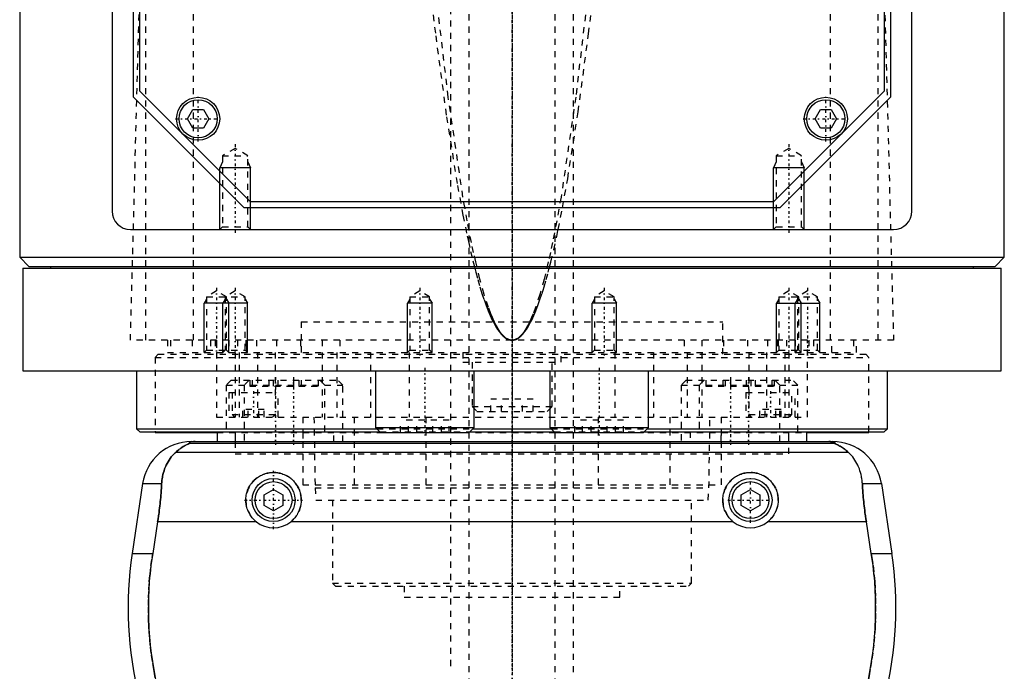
# Model space of a CAD drawing. Extents: x -90 to 90, y -97 to 327.
# Tile 3 of 10: x -80 to 80, y -37 to 69. Entities that reach past the tile are written whole.
import ezdxf

# ---------------------------------------------------------------- set-up
doc = ezdxf.new("R2010")
doc.units = 0
doc.linetypes.add('CENTER', pattern=[1.5, 0.45, -0.5, 0.05, -0.5])
doc.linetypes.add('DASHED', pattern=[2, 1, -1])
for name, color, linetype in [('AM_0', 7, 'CONTINUOUS'), ('AM_10', 7, 'CONTINUOUS'), ('AM_3', 7, 'DASHED'), ('AM_7', 7, 'CENTER')]:
    doc.layers.add(name, color=color, linetype=linetype)

msp = doc.modelspace()

# ---------------------------------------------------------------- linework, layer by layer
at = {"layer": 'AM_0', "color": 7, "linetype": 'CONTINUOUS'}
for p, q in [((-80, 291.5), (-80, 30)), ((-65, 292.5), (-65, 37.5)), ((65, 37.5), (65, 292.5)), ((80, 30), (80, 291.5)), ((-61.5, 56), (-61.5, 141.02)), ((61.5, 141.02), (61.5, 56)), ((-60.5, 57), (-60.5, 139.35)), ((60.5, 139.35), (60.5, 57)), ((-43.5, 38), (-61.5, 56)), ((-42.5, 39), (-60.5, 57)), ((60.5, 57), (42.5, 39)), ((61.5, 56), (43.5, 38)), ((-52.73, 52.5), (-51.87, 54)), ((-51.87, 54), (-50.13, 54)), ((-50.13, 54), (-49.27, 52.5)), ((49.27, 52.5), (50.13, 54)), ((50.13, 54), (51.87, 54)), ((51.87, 54), (52.73, 52.5)), ((-51.87, 51), (-52.73, 52.5)), ((-49.27, 52.5), (-50.13, 51)), ((50.13, 51), (49.27, 52.5)), ((52.73, 52.5), (51.87, 51)), ((-50.13, 51), (-51.87, 51)), ((51.87, 51), (50.13, 51)), ((42.5, 39), (-42.5, 39)), ((43.5, 38), (-43.5, 38)), ((-62, 34.5), (62, 34.5)), ((-80, 30), (-78.5, 28.5)), ((-80, 30), (80, 30)), ((78.5, 28.5), (80, 30)), ((-79.5, 28.2), (-79.5, 11.5)), ((-79.5, 28.2), (79.5, 28.2)), ((-78.5, 28.5), (78.5, 28.5)), ((-75, 28.5), (-75, 28.2)), ((75, 28.2), (75, 28.5)), ((79.5, 11.5), (79.5, 28.2)), ((-79.5, 11.5), (79.5, 11.5)), ((-61, 11.5), (-61, 2.08)), ((-22.16, 11.5), (-22.16, 2.3)), ((-6.16, 2.3), (-6.16, 11.5)), ((6.16, 11.5), (6.16, 2.3)), ((22.16, 2.3), (22.16, 11.5)), ((61, 2.08), (61, 11.5)), ((-61, 2.08), (-60.5, 1.58)), ((-61, 2.08), (-21.94, 2.08)), ((-22.16, 2.3), (-21.36, 1.5)), ((-22.16, 2.3), (-6.16, 2.3)), ((-6.96, 1.5), (-6.16, 2.3)), ((-6.38, 2.08), (6.38, 2.08)), ((6.16, 2.3), (6.96, 1.5)), ((6.16, 2.3), (22.16, 2.3)), ((21.36, 1.5), (22.16, 2.3)), ((21.94, 2.08), (61, 2.08)), ((60.5, 1.58), (61, 2.08)), ((-60.5, 1.58), (-21.44, 1.58)), ((-58, 1.58), (-58, 1.5)), ((-58, 1.5), (-47.95, 1.5)), ((-52.11, 0), (52.11, 0)), ((-47.93, 1.58), (-47.93, 0)), ((-45, 1.58), (-45, 0)), ((-21.36, 1.5), (-6.96, 1.5)), ((-6.88, 1.58), (6.88, 1.58)), ((6.96, 1.5), (21.36, 1.5)), ((21.44, 1.58), (60.5, 1.58)), ((45, 0), (45, 1.58)), ((47.93, 0), (47.93, 1.58)), ((47.95, 1.5), (58, 1.5)), ((58, 1.5), (58, 1.58)), ((-52.38, -0.25), (52.38, -0.25)), ((-54.6, -1.69), (54.6, -1.69)), ((-60.02, -6.81), (-61.72, -18.16)), ((-60.02, -6.81), (-56.93, -6.81)), ((-40.25, -8.63), (-38.75, -7.77)), ((-38.75, -7.77), (-37.25, -8.63)), ((37.25, -8.63), (38.75, -7.77)), ((38.75, -7.77), (40.25, -8.63)), ((56.93, -6.81), (60.02, -6.81)), ((60.02, -6.81), (61.72, -18.16)), ((-40.25, -10.37), (-40.25, -8.63)), ((-37.25, -8.63), (-37.25, -10.37)), ((37.25, -10.37), (37.25, -8.63)), ((40.25, -8.63), (40.25, -10.37)), ((-38.75, -11.23), (-40.25, -10.37)), ((-37.25, -10.37), (-38.75, -11.23)), ((38.75, -11.23), (37.25, -10.37)), ((40.25, -10.37), (38.75, -11.23)), ((-57.58, -13.03), (-58.39, -18.16)), ((-41.54, -13.03), (-57.58, -13.03)), ((35.96, -13.03), (-35.96, -13.03)), ((57.58, -13.03), (41.54, -13.03)), ((58.39, -18.16), (57.58, -13.03)), ((-61.72, -18.16), (-58.39, -18.16)), ((58.39, -18.16), (61.72, -18.16))]:
    msp.add_line(p, q, dxfattribs=at)
for points in [[(-51.49, 0, 0), (-51.5, 0, 0), (-51.51, 0, 0), (-51.52, 0, 0), (-51.52, 0, 0), (-51.53, 0, 0), (-51.53, 0, 0), (-51.54, 0, 0), (-51.55, 0, 0), (-51.56, 0, 0), (-51.57, 0, 0), (-51.57, 0, 0), (-51.58, 0, 0), (-51.59, 0, 0), (-51.6, 0, 0), (-51.6, 0, 0), (-51.61, 0, 0), (-51.62, 0, 0), (-51.63, 0, 0), (-51.63, 0, 0), (-51.64, 0, 0), (-51.65, 0, 0), (-51.65, 0, 0), (-51.66, 0, 0), (-51.67, 0, 0), (-51.67, 0, 0), (-51.68, 0, 0), (-51.68, 0, 0), (-51.69, 0, 0), (-51.7, 0, 0), (-51.7, 0, 0), (-51.71, 0, 0), (-51.72, 0, 0), (-51.72, 0, 0), (-51.73, 0, 0), (-51.73, 0, 0), (-51.74, 0, 0), (-51.75, 0, 0), (-51.76, 0, 0), (-51.76, -0.01, 0), (-51.77, -0.01, 0), (-51.77, -0.01, 0), (-51.78, -0.01, 0), (-51.78, -0.01, 0), (-51.79, -0.01, 0), (-51.8, -0.01, 0), (-51.8, -0.01, 0), (-51.81, -0.01, 0), (-51.81, -0.01, 0), (-51.82, -0.01, 0), (-51.82, -0.01, 0), (-51.84, -0.01, 0), (-51.87, -0.01, 0), (-51.89, -0.01, 0), (-51.91, -0.01, 0), (-51.93, -0.01, 0), (-51.96, -0.02, 0), (-51.99, -0.02, 0), (-52.01, -0.02, 0), (-52.04, -0.02, 0), (-52.05, -0.03, 0), (-52.06, -0.03, 0), (-52.08, -0.03, 0), (-52.1, -0.03, 0), (-52.1, -0.03, 0), (-52.11, -0.03, 0), (-52.13, -0.04, 0), (-52.15, -0.04, 0), (-52.15, -0.04, 0), (-52.16, -0.04, 0), (-52.17, -0.04, 0), (-52.19, -0.04, 0), (-52.23, -0.05, 0), (-52.3, -0.07, 0), (-52.35, -0.08, 0), (-52.39, -0.1, 0), (-52.41, -0.11, 0), (-52.42, -0.12, 0), (-52.43, -0.13, 0), (-52.45, -0.14, 0), (-52.45, -0.16, 0), (-52.45, -0.17, 0), (-52.45, -0.19, 0), (-52.44, -0.2, 0), (-52.44, -0.21, 0), (-52.43, -0.22, 0), (-52.41, -0.23, 0), (-52.39, -0.25, 0), (-52.38, -0.25, 0)], [(52.38, -0.25, 0), (52.39, -0.25, 0), (52.41, -0.23, 0), (52.43, -0.22, 0), (52.44, -0.21, 0), (52.44, -0.2, 0), (52.45, -0.19, 0), (52.45, -0.17, 0), (52.45, -0.16, 0), (52.45, -0.14, 0), (52.43, -0.13, 0), (52.42, -0.12, 0), (52.41, -0.11, 0), (52.39, -0.1, 0), (52.35, -0.08, 0), (52.3, -0.07, 0), (52.23, -0.05, 0), (52.19, -0.04, 0), (52.17, -0.04, 0), (52.16, -0.04, 0), (52.15, -0.04, 0), (52.15, -0.04, 0), (52.13, -0.04, 0), (52.11, -0.03, 0), (52.1, -0.03, 0), (52.1, -0.03, 0), (52.08, -0.03, 0), (52.06, -0.03, 0), (52.05, -0.03, 0), (52.04, -0.02, 0), (52.01, -0.02, 0), (51.99, -0.02, 0), (51.96, -0.02, 0), (51.93, -0.01, 0), (51.91, -0.01, 0), (51.89, -0.01, 0), (51.87, -0.01, 0), (51.84, -0.01, 0), (51.82, -0.01, 0), (51.82, -0.01, 0), (51.81, -0.01, 0), (51.81, -0.01, 0), (51.8, -0.01, 0), (51.8, -0.01, 0), (51.79, -0.01, 0), (51.78, -0.01, 0), (51.78, -0.01, 0), (51.77, -0.01, 0), (51.77, -0.01, 0), (51.76, -0.01, 0), (51.76, 0, 0), (51.75, 0, 0), (51.74, 0, 0), (51.73, 0, 0), (51.73, 0, 0), (51.72, 0, 0), (51.72, 0, 0), (51.71, 0, 0), (51.7, 0, 0), (51.7, 0, 0), (51.69, 0, 0), (51.68, 0, 0), (51.68, 0, 0), (51.67, 0, 0), (51.67, 0, 0), (51.66, 0, 0), (51.65, 0, 0), (51.65, 0, 0), (51.64, 0, 0), (51.63, 0, 0), (51.63, 0, 0), (51.62, 0, 0), (51.61, 0, 0), (51.6, 0, 0), (51.6, 0, 0), (51.59, 0, 0), (51.58, 0, 0), (51.57, 0, 0), (51.57, 0, 0), (51.56, 0, 0), (51.55, 0, 0), (51.54, 0, 0), (51.53, 0, 0), (51.53, 0, 0), (51.52, 0, 0), (51.52, 0, 0), (51.51, 0, 0), (51.5, 0, 0), (51.49, 0, 0)], [(-52.38, -0.25, 0), (-52.38, -0.25, 0), (-52.38, -0.26, 0), (-52.38, -0.26, 0), (-52.38, -0.26, 0), (-52.38, -0.26, 0), (-52.38, -0.26, 0), (-52.38, -0.27, 0), (-52.38, -0.27, 0), (-52.38, -0.27, 0), (-52.39, -0.27, 0), (-52.39, -0.28, 0), (-52.39, -0.28, 0), (-52.4, -0.28, 0), (-52.41, -0.28, 0), (-52.41, -0.29, 0), (-52.42, -0.29, 0), (-52.43, -0.3, 0), (-52.43, -0.3, 0), (-52.44, -0.3, 0), (-52.45, -0.31, 0), (-52.46, -0.31, 0), (-52.46, -0.31, 0), (-52.47, -0.32, 0), (-52.48, -0.32, 0), (-52.49, -0.33, 0), (-52.5, -0.33, 0), (-52.5, -0.33, 0), (-52.51, -0.34, 0), (-52.53, -0.34, 0), (-52.54, -0.35, 0), (-52.55, -0.35, 0), (-52.57, -0.36, 0), (-52.57, -0.36, 0), (-52.58, -0.37, 0), (-52.6, -0.37, 0), (-52.61, -0.38, 0), (-52.66, -0.4, 0), (-52.76, -0.45, 0), (-52.88, -0.51, 0), (-53, -0.57, 0), (-53.06, -0.6, 0), (-53.13, -0.64, 0), (-53.27, -0.72, 0), (-53.43, -0.81, 0), (-53.59, -0.91, 0), (-53.76, -1.02, 0), (-53.94, -1.15, 0), (-54.03, -1.21, 0), (-54.12, -1.29, 0), (-54.31, -1.44, 0), (-54.5, -1.6, 0), (-54.6, -1.69, 0)], [(54.6, -1.69, 0), (54.51, -1.61, 0), (54.32, -1.45, 0), (54.14, -1.31, 0), (54.06, -1.24, 0), (53.97, -1.17, 0), (53.8, -1.05, 0), (53.63, -0.94, 0), (53.48, -0.84, 0), (53.33, -0.75, 0), (53.18, -0.67, 0), (53.12, -0.63, 0), (53.05, -0.59, 0), (52.93, -0.53, 0), (52.81, -0.48, 0), (52.7, -0.42, 0), (52.64, -0.4, 0), (52.63, -0.39, 0), (52.61, -0.38, 0), (52.6, -0.38, 0), (52.6, -0.37, 0), (52.58, -0.37, 0), (52.57, -0.36, 0), (52.55, -0.35, 0), (52.54, -0.35, 0), (52.52, -0.34, 0), (52.52, -0.34, 0), (52.51, -0.33, 0), (52.5, -0.33, 0), (52.48, -0.32, 0), (52.48, -0.32, 0), (52.47, -0.32, 0), (52.46, -0.31, 0), (52.45, -0.31, 0), (52.44, -0.3, 0), (52.44, -0.3, 0), (52.43, -0.3, 0), (52.42, -0.29, 0), (52.41, -0.29, 0), (52.4, -0.28, 0), (52.4, -0.28, 0), (52.39, -0.28, 0), (52.39, -0.28, 0), (52.39, -0.27, 0), (52.38, -0.27, 0), (52.38, -0.27, 0), (52.38, -0.26, 0), (52.38, -0.26, 0), (52.38, -0.26, 0), (52.38, -0.26, 0), (52.38, -0.26, 0), (52.38, -0.25, 0), (52.38, -0.25, 0)], [(-54.6, -1.69, 0), (-54.72, -1.8, 0), (-54.94, -2.02, 0), (-55.16, -2.25, 0), (-55.26, -2.37, 0), (-55.36, -2.49, 0), (-55.55, -2.74, 0), (-55.73, -3, 0), (-55.9, -3.27, 0), (-56.06, -3.55, 0), (-56.2, -3.83, 0), (-56.27, -3.98, 0), (-56.33, -4.12, 0), (-56.45, -4.42, 0), (-56.55, -4.72, 0), (-56.65, -5.03, 0), (-56.73, -5.34, 0), (-56.8, -5.66, 0), (-56.82, -5.83, 0), (-56.85, -5.99, 0), (-56.89, -6.32, 0), (-56.92, -6.65, 0), (-56.93, -6.81, 0)], [(56.93, -6.81, 0), (56.92, -6.65, 0), (56.89, -6.32, 0), (56.85, -5.99, 0), (56.82, -5.83, 0), (56.8, -5.66, 0), (56.73, -5.34, 0), (56.65, -5.03, 0), (56.55, -4.72, 0), (56.45, -4.42, 0), (56.33, -4.12, 0), (56.27, -3.97, 0), (56.2, -3.83, 0), (56.06, -3.55, 0), (55.9, -3.27, 0), (55.73, -3, 0), (55.55, -2.74, 0), (55.36, -2.49, 0), (55.26, -2.37, 0), (55.16, -2.25, 0), (54.94, -2.02, 0), (54.72, -1.8, 0), (54.6, -1.69, 0)], [(-41.54, -13.03, 0), (-41.62, -12.97, 0), (-41.77, -12.83, 0), (-41.92, -12.69, 0), (-41.99, -12.62, 0), (-42.06, -12.55, 0), (-42.2, -12.39, 0), (-42.33, -12.23, 0), (-42.45, -12.06, 0), (-42.57, -11.89, 0), (-42.67, -11.7, 0), (-42.72, -11.61, 0), (-42.77, -11.52, 0), (-42.86, -11.32, 0), (-42.95, -11.13, 0), (-43.02, -10.93, 0), (-43.08, -10.73, 0), (-43.13, -10.52, 0), (-43.15, -10.42, 0), (-43.18, -10.32, 0), (-43.21, -10.11, 0), (-43.23, -9.91, 0), (-43.24, -9.81, 0), (-43.25, -9.71, 0), (-43.25, -9.51, 0), (-43.25, -9.31, 0), (-43.24, -9.21, 0), (-43.23, -9.11, 0), (-43.21, -8.91, 0), (-43.18, -8.7, 0), (-43.14, -8.5, 0), (-43.09, -8.3, 0), (-43.03, -8.1, 0), (-42.99, -8.01, 0), (-42.96, -7.91, 0), (-42.88, -7.72, 0), (-42.8, -7.53, 0), (-42.7, -7.34, 0), (-42.6, -7.17, 0), (-42.49, -6.99, 0), (-42.43, -6.91, 0), (-42.37, -6.83, 0), (-42.25, -6.67, 0), (-42.12, -6.52, 0), (-41.98, -6.37, 0), (-41.84, -6.23, 0), (-41.7, -6.1, 0), (-41.62, -6.03, 0), (-41.54, -5.97, 0), (-41.38, -5.85, 0), (-41.21, -5.73, 0), (-41.03, -5.62, 0), (-40.85, -5.52, 0), (-40.67, -5.43, 0), (-40.57, -5.38, 0), (-40.47, -5.34, 0), (-40.28, -5.27, 0), (-40.08, -5.2, 0), (-39.87, -5.14, 0), (-39.67, -5.1, 0), (-39.46, -5.06, 0), (-39.36, -5.04, 0), (-39.26, -5.03, 0), (-39.05, -5.01, 0), (-38.85, -5, 0), (-38.75, -5, 0), (-38.65, -5, 0), (-38.45, -5.01, 0), (-38.24, -5.03, 0), (-38.14, -5.04, 0), (-38.04, -5.06, 0), (-37.83, -5.1, 0), (-37.63, -5.14, 0), (-37.42, -5.2, 0), (-37.22, -5.27, 0), (-37.03, -5.34, 0), (-36.93, -5.38, 0), (-36.83, -5.43, 0), (-36.65, -5.52, 0), (-36.47, -5.62, 0), (-36.29, -5.73, 0), (-36.12, -5.85, 0), (-35.96, -5.97, 0), (-35.88, -6.03, 0), (-35.8, -6.1, 0), (-35.66, -6.23, 0), (-35.52, -6.37, 0), (-35.38, -6.52, 0), (-35.25, -6.67, 0), (-35.13, -6.83, 0), (-35.07, -6.91, 0), (-35.01, -6.99, 0), (-34.9, -7.17, 0), (-34.8, -7.34, 0), (-34.7, -7.53, 0), (-34.62, -7.72, 0), (-34.54, -7.91, 0), (-34.51, -8.01, 0), (-34.47, -8.1, 0), (-34.41, -8.3, 0), (-34.36, -8.5, 0), (-34.32, -8.7, 0), (-34.29, -8.91, 0), (-34.27, -9.11, 0), (-34.26, -9.21, 0), (-34.25, -9.31, 0), (-34.25, -9.51, 0), (-34.25, -9.71, 0), (-34.26, -9.81, 0), (-34.27, -9.91, 0), (-34.29, -10.11, 0), (-34.32, -10.32, 0), (-34.35, -10.42, 0), (-34.37, -10.52, 0), (-34.42, -10.73, 0), (-34.48, -10.93, 0), (-34.55, -11.13, 0), (-34.64, -11.32, 0), (-34.73, -11.52, 0), (-34.78, -11.61, 0), (-34.83, -11.7, 0), (-34.93, -11.89, 0), (-35.05, -12.06, 0), (-35.17, -12.23, 0), (-35.3, -12.39, 0), (-35.44, -12.55, 0), (-35.51, -12.62, 0), (-35.58, -12.69, 0), (-35.73, -12.83, 0), (-35.88, -12.97, 0), (-35.96, -13.03, 0)], [(35.96, -13.03, 0), (35.88, -12.97, 0), (35.73, -12.83, 0), (35.58, -12.69, 0), (35.51, -12.62, 0), (35.44, -12.55, 0), (35.3, -12.39, 0), (35.17, -12.23, 0), (35.05, -12.06, 0), (34.93, -11.89, 0), (34.83, -11.7, 0), (34.78, -11.61, 0), (34.73, -11.52, 0), (34.64, -11.32, 0), (34.55, -11.13, 0), (34.48, -10.93, 0), (34.42, -10.73, 0), (34.37, -10.52, 0), (34.35, -10.42, 0), (34.32, -10.32, 0), (34.29, -10.11, 0), (34.27, -9.91, 0), (34.26, -9.81, 0), (34.25, -9.71, 0), (34.25, -9.51, 0), (34.25, -9.31, 0), (34.26, -9.21, 0), (34.27, -9.11, 0), (34.29, -8.91, 0), (34.32, -8.7, 0), (34.36, -8.5, 0), (34.41, -8.3, 0), (34.47, -8.1, 0), (34.51, -8.01, 0), (34.54, -7.91, 0), (34.62, -7.72, 0), (34.7, -7.53, 0), (34.8, -7.34, 0), (34.9, -7.17, 0), (35.01, -6.99, 0), (35.07, -6.91, 0), (35.13, -6.83, 0), (35.25, -6.67, 0), (35.38, -6.52, 0), (35.52, -6.37, 0), (35.66, -6.23, 0), (35.8, -6.1, 0), (35.88, -6.03, 0), (35.96, -5.97, 0), (36.12, -5.85, 0), (36.29, -5.73, 0), (36.47, -5.62, 0), (36.65, -5.52, 0), (36.83, -5.43, 0), (36.93, -5.38, 0), (37.03, -5.34, 0), (37.22, -5.27, 0), (37.42, -5.2, 0), (37.63, -5.14, 0), (37.83, -5.1, 0), (38.04, -5.06, 0), (38.14, -5.04, 0), (38.24, -5.03, 0), (38.45, -5.01, 0), (38.65, -5, 0), (38.75, -5, 0), (38.85, -5, 0), (39.05, -5.01, 0), (39.26, -5.03, 0), (39.36, -5.04, 0), (39.46, -5.06, 0), (39.67, -5.1, 0), (39.87, -5.14, 0), (40.08, -5.2, 0), (40.28, -5.27, 0), (40.47, -5.34, 0), (40.57, -5.38, 0), (40.67, -5.43, 0), (40.85, -5.52, 0), (41.03, -5.62, 0), (41.21, -5.73, 0), (41.38, -5.85, 0), (41.54, -5.97, 0), (41.62, -6.03, 0), (41.7, -6.1, 0), (41.84, -6.23, 0), (41.98, -6.37, 0), (42.12, -6.52, 0), (42.25, -6.67, 0), (42.37, -6.83, 0), (42.43, -6.91, 0), (42.49, -6.99, 0), (42.6, -7.17, 0), (42.7, -7.34, 0), (42.8, -7.53, 0), (42.88, -7.72, 0), (42.96, -7.91, 0), (42.99, -8.01, 0), (43.03, -8.1, 0), (43.09, -8.3, 0), (43.14, -8.5, 0), (43.18, -8.7, 0), (43.21, -8.91, 0), (43.23, -9.11, 0), (43.24, -9.21, 0), (43.25, -9.31, 0), (43.25, -9.51, 0), (43.25, -9.71, 0), (43.24, -9.81, 0), (43.23, -9.91, 0), (43.21, -10.11, 0), (43.18, -10.32, 0), (43.15, -10.42, 0), (43.13, -10.52, 0), (43.08, -10.73, 0), (43.02, -10.93, 0), (42.95, -11.13, 0), (42.86, -11.32, 0), (42.77, -11.52, 0), (42.72, -11.61, 0), (42.67, -11.7, 0), (42.57, -11.89, 0), (42.45, -12.06, 0), (42.33, -12.23, 0), (42.2, -12.39, 0), (42.06, -12.55, 0), (41.99, -12.62, 0), (41.92, -12.69, 0), (41.77, -12.83, 0), (41.62, -12.97, 0), (41.54, -13.03, 0)], [(-56.93, -6.81, 0), (-56.94, -6.99, 0), (-56.96, -7.33, 0), (-56.98, -7.68, 0), (-56.99, -7.85, 0), (-57, -8.03, 0), (-57.03, -8.37, 0), (-57.06, -8.72, 0), (-57.09, -9.07, 0), (-57.12, -9.42, 0), (-57.15, -9.77, 0), (-57.17, -9.94, 0), (-57.19, -10.12, 0), (-57.23, -10.46, 0), (-57.27, -10.81, 0), (-57.31, -11.15, 0), (-57.36, -11.5, 0), (-57.4, -11.84, 0), (-57.43, -12.01, 0), (-57.45, -12.18, 0), (-57.5, -12.52, 0), (-57.55, -12.86, 0), (-57.58, -13.03, 0)], [(57.58, -13.03, 0), (57.55, -12.86, 0), (57.5, -12.52, 0), (57.45, -12.18, 0), (57.43, -12.01, 0), (57.4, -11.84, 0), (57.36, -11.5, 0), (57.31, -11.15, 0), (57.27, -10.81, 0), (57.23, -10.46, 0), (57.19, -10.12, 0), (57.17, -9.94, 0), (57.15, -9.77, 0), (57.12, -9.42, 0), (57.09, -9.07, 0), (57.06, -8.72, 0), (57.03, -8.37, 0), (57, -8.03, 0), (56.99, -7.85, 0), (56.98, -7.68, 0), (56.96, -7.33, 0), (56.94, -6.99, 0), (56.93, -6.81, 0)], [(-58.39, -18.16, 0), (-58.5, -18.82, 0), (-58.67, -20.16, 0), (-58.82, -21.48, 0), (-58.88, -22.14, 0), (-58.94, -22.8, 0), (-59.02, -24.1, 0), (-59.07, -25.38, 0), (-59.09, -26.64, 0), (-59.09, -27.88, 0), (-59.06, -29.15, 0), (-59.03, -29.79, 0), (-58.99, -30.44, 0), (-58.9, -31.75, 0), (-58.78, -33.07, 0), (-58.62, -34.4, 0), (-58.43, -35.73, 0), (-58.21, -37.05, 0), (-58.09, -37.72, 0), (-57.96, -38.38, 0), (-57.68, -39.69, 0), (-57.37, -40.98, 0), (-57.2, -41.62, 0)], [(57.2, -41.62, 0), (57.37, -40.98, 0), (57.68, -39.69, 0), (57.96, -38.38, 0), (58.09, -37.72, 0), (58.21, -37.05, 0), (58.43, -35.73, 0), (58.62, -34.4, 0), (58.78, -33.07, 0), (58.9, -31.75, 0), (58.99, -30.44, 0), (59.03, -29.79, 0), (59.06, -29.15, 0), (59.09, -27.88, 0), (59.09, -26.64, 0), (59.07, -25.38, 0), (59.02, -24.1, 0), (58.94, -22.8, 0), (58.88, -22.14, 0), (58.82, -21.48, 0), (58.67, -20.16, 0), (58.5, -18.82, 0), (58.39, -18.16, 0)]]:
    msp.add_polyline3d(points, dxfattribs=at)
for centre, radius in [((-51, 52.5), 3.5), ((51, 52.5), 3.5), ((-51, 52.5), 3.1), ((51, 52.5), 3.1), ((-38.75, -9.5), 3.5), ((38.75, -9.5), 3.5), ((-38.75, -9.5), 3), ((38.75, -9.5), 3)]:
    msp.add_circle(centre, radius, dxfattribs=at)
for centre, radius, start, end in [((-62, 37.5), 3, 180, 270), ((62, 37.5), 3, 270, 0), ((-52.11, -8), 8, 90, 171.467), ((52.11, -8), 8, 8.533, 90), ((-38.75, -9.5), 4.5, 231.7104, 308.2896), ((38.75, -9.5), 4.5, 231.7104, 308.2896), ((-2.39, -27.06), 60, 171.467, 194.0378), ((2.39, -27.06), 60, 345.9622, 8.533)]:
    msp.add_arc(centre, radius, start, end, dxfattribs=at)
at = {"layer": 'AM_10', "color": 7, "linetype": 'CONTINUOUS'}
for p, q in [((-47.07, 45.5), (-47.5, 44.5)), ((-42.93, 45.5), (-42.5, 44.5)), ((42.93, 45.5), (42.5, 44.5)), ((47.07, 45.5), (47.5, 44.5)), ((-42.5, 44.5), (-47.5, 44.5)), ((-47.5, 34.5), (-47.5, 44.5)), ((-42.5, 34.5), (-42.5, 44.5)), ((47.5, 44.5), (42.5, 44.5)), ((42.5, 34.5), (42.5, 44.5)), ((47.5, 34.5), (47.5, 44.5)), ((-49.62, 23.16), (-50, 22.5)), ((-50, 14.5), (-50, 22.5)), ((-43, 22.5), (-50, 22.5)), ((-46.62, 23.16), (-47, 22.5)), ((-47, 14.5), (-47, 22.5)), ((-46.38, 23.16), (-46, 22.5)), ((-46, 14.5), (-46, 22.5)), ((-43.38, 23.16), (-43, 22.5)), ((-43, 14.5), (-43, 22.5)), ((-16.62, 23.16), (-17, 22.5)), ((-13, 22.5), (-17, 22.5)), ((-17, 14.5), (-17, 22.5)), ((-13.38, 23.16), (-13, 22.5)), ((-13, 14.5), (-13, 22.5)), ((13.38, 23.16), (13, 22.5)), ((17, 22.5), (13, 22.5)), ((13, 14.5), (13, 22.5)), ((16.62, 23.16), (17, 22.5)), ((17, 14.5), (17, 22.5)), ((43.38, 23.16), (43, 22.5)), ((43, 14.5), (43, 22.5)), ((43, 22.5), (50, 22.5)), ((46.38, 23.16), (46, 22.5)), ((46, 14.5), (46, 22.5)), ((46.62, 23.16), (47, 22.5)), ((47, 14.5), (47, 22.5)), ((49.62, 23.16), (50, 22.5)), ((50, 14.5), (50, 22.5))]:
    msp.add_line(p, q, dxfattribs=at)
at = {"layer": 'AM_3', "color": 6, "linetype": 'DASHED'}
for p, q in [((-7, 307.5), (-7, -77.5)), ((7, -77.5), (7, 307.5)), ((-10, 296.5), (-10, -37.5)), ((10, -37.5), (10, 296.5)), ((-51.74, 16.5), (-51.74, 77.05)), ((51.74, 16.5), (51.74, 77.05)), ((-59.5, 16.5), (-59.5, 75.49)), ((59.5, 16.5), (59.5, 75.49)), ((-62, 16.5), (-60.5, 73.35)), ((60.5, 73.35), (62, 16.5)), ((-45, 47.69), (-47.07, 46.5)), ((-47.07, 46.5), (-47.07, 34.93)), ((-47.07, 46.5), (-42.93, 46.5)), ((-42.93, 46.5), (-45, 47.69)), ((-42.93, 34.93), (-42.93, 46.5)), ((45, 47.69), (42.93, 46.5)), ((42.93, 46.5), (42.93, 34.93)), ((42.93, 46.5), (47.07, 46.5)), ((47.07, 46.5), (45, 47.69)), ((47.07, 34.93), (47.07, 46.5)), ((-7.97, 36.85), (-7.27, 33.39)), ((7.5, 34.51), (8.2, 38.03)), ((-47.07, 34.93), (-47.5, 34.5)), ((-47.07, 34.93), (-42.93, 34.93)), ((-42.5, 34.5), (-42.93, 34.93)), ((42.93, 34.93), (42.5, 34.5)), ((42.93, 34.93), (47.07, 34.93)), ((47.5, 34.5), (47.07, 34.93)), ((-6.17, 28.66), (-6.06, 28.21)), ((-48, 24.5), (-49.62, 23.56)), ((-46.38, 23.56), (-48, 24.5)), ((-45, 24.5), (-46.62, 23.56)), ((-43.38, 23.56), (-45, 24.5)), ((-15, 24.5), (-16.62, 23.56)), ((-13.38, 23.56), (-15, 24.5)), ((15, 24.5), (13.38, 23.56)), ((16.62, 23.56), (15, 24.5)), ((45, 24.5), (43.38, 23.56)), ((46.62, 23.56), (45, 24.5)), ((48, 24.5), (46.38, 23.56)), ((49.62, 23.56), (48, 24.5)), ((-49.62, 23.56), (-49.62, 14.88)), ((-49.62, 23.56), (-43.38, 23.56)), ((-46.62, 23.56), (-46.62, 14.88)), ((-46.38, 14.88), (-46.38, 23.56)), ((-43.38, 14.88), (-43.38, 23.56)), ((-16.62, 23.56), (-16.62, 14.88)), ((-16.62, 23.56), (-13.38, 23.56)), ((-13.38, 14.88), (-13.38, 23.56)), ((13.38, 23.56), (13.38, 14.88)), ((13.38, 23.56), (16.62, 23.56)), ((16.62, 14.88), (16.62, 23.56)), ((43.38, 23.56), (43.38, 14.88)), ((43.38, 23.56), (49.62, 23.56)), ((46.38, 23.56), (46.38, 14.88)), ((46.62, 14.88), (46.62, 23.56)), ((49.62, 14.88), (49.62, 23.56)), ((-34.25, 19.5), (34.25, 19.5)), ((-34.25, 19.5), (-34.25, 14.2)), ((-34.25, 19.5), (0, 19.5)), ((34.25, 14.2), (34.25, 19.5)), ((62, 16.5), (-62, 16.5)), ((-56, 16.5), (-56, 14.5)), ((-55.47, 16.5), (-55.47, 14.5)), ((-52, 16.5), (-52, 14.5)), ((-49, 16.5), (-49, 14.5)), ((-48.25, 16.5), (-48.25, 14.5)), ((-48, 16.5), (-48, 4)), ((-46, 16.5), (-46, 14.5)), ((-44.59, 16.5), (-44.59, 14.5)), ((-43.24, 16.5), (-43.24, 14.5)), ((-43.09, 14.5), (-43.09, 16.5)), ((-41.5, 16.5), (-41.5, 14.5)), ((-38.29, 16.5), (-38.29, 14.5)), ((-34.38, 16.5), (-34.38, 14.5)), ((-30.84, 16.5), (-30.84, 14.5)), ((-28, 16.5), (-28, 14.5)), ((28, 16.5), (28, 14.5)), ((30.84, 16.5), (30.84, 14.5)), ((34.38, 16.5), (34.38, 14.5)), ((38.29, 16.5), (38.29, 14.5)), ((41.5, 16.5), (41.5, 14.5)), ((43.09, 16.5), (43.09, 14.5)), ((43.24, 16.5), (43.24, 14.5)), ((44.59, 16.5), (44.59, 14.5)), ((46, 16.5), (46, 14.5)), ((48, 4), (48, 16.5)), ((48.25, 16.5), (48.25, 14.5)), ((49, 16.5), (49, 14.5)), ((52, 14.5), (52, 16.5)), ((55.47, 16.5), (55.47, 14.5)), ((56, 14.5), (56, 16.5)), ((-56, 14.5), (56, 14.5)), ((-49.62, 14.88), (-50, 14.5)), ((-49.62, 14.88), (-43.38, 14.88)), ((-46.62, 14.88), (-47, 14.5)), ((-46, 14.5), (-46.38, 14.88)), ((-45, 14.5), (-45, 4)), ((-44.34, 14.5), (-44.34, 4)), ((-43, 14.5), (-43.38, 14.88)), ((-41.36, 14.5), (-41.36, 4)), ((-38.5, 14.5), (-38.5, 4)), ((-30.85, 14.5), (-30.85, 4)), ((-28.48, 14.5), (-28.48, 4)), ((-23, 14.5), (-23, 4)), ((-16.62, 14.88), (-17, 14.5)), ((-16.7, 14.5), (-16.7, 4)), ((-16.62, 14.88), (-13.38, 14.88)), ((-13, 14.5), (-13.38, 14.88)), ((-8, 14.5), (-8, 12.9)), ((0, 14.5), (0, 4)), ((8, 12.9), (8, 14.5)), ((13.38, 14.88), (13, 14.5)), ((13.38, 14.88), (16.62, 14.88)), ((17, 14.5), (16.62, 14.88)), ((16.7, 14.5), (16.7, 4)), ((23, 14.5), (23, 4)), ((28.48, 14.5), (28.48, 4)), ((30.85, 14.5), (30.85, 4)), ((38.5, 14.5), (38.5, 4)), ((41.36, 14.5), (41.36, 4)), ((43.38, 14.88), (43, 14.5)), ((43.38, 14.88), (49.62, 14.88)), ((44.34, 14.5), (44.34, 4)), ((45, 14.5), (45, 4)), ((46.38, 14.88), (46, 14.5)), ((47, 14.5), (46.62, 14.88)), ((50, 14.5), (49.62, 14.88)), ((-57.5, 14.2), (-58, 13.7)), ((-58, 13.7), (-58, 1.58)), ((-58, 13.7), (58, 13.7)), ((-57.5, 14.2), (57.5, 14.2)), ((-8, 12.9), (8, 12.9)), ((-6.5, 12.9), (-6.5, 5.7)), ((6.5, 5.7), (6.5, 12.9)), ((58, 13.7), (57.5, 14.2)), ((58, 1.58), (58, 13.7)), ((-45.63, 10), (-46.43, 9.2)), ((-45.63, 10), (-28.3, 10)), ((-42.7, 10), (-43.5, 9.2)), ((-42.62, 10), (-42.62, 9)), ((-42.21, 10), (-42.21, 9)), ((-39.5, 10), (-39.5, 9)), ((-38.83, 10), (-38.83, 9)), ((-38.03, 10), (-38.03, 9)), ((-35.5, 10), (-35.5, 9)), ((-34.65, 10), (-34.65, 9)), ((-34.24, 10), (-34.24, 9)), ((-31.5, 10), (-31.5, 9)), ((-30.43, 9.2), (-31.23, 10)), ((-27.5, 9.2), (-28.3, 10)), ((28.3, 10), (27.5, 9.2)), ((28.3, 10), (45.63, 10)), ((31.23, 10), (30.43, 9.2)), ((31.5, 10), (31.5, 9)), ((34.24, 10), (34.24, 9)), ((34.65, 10), (34.65, 9)), ((35.5, 10), (35.5, 9)), ((38.03, 10), (38.03, 9)), ((38.83, 10), (38.83, 9)), ((39.5, 10), (39.5, 9)), ((42.21, 10), (42.21, 9)), ((42.62, 10), (42.62, 9)), ((43.5, 9.2), (42.7, 10)), ((46.43, 9.2), (45.63, 10)), ((-46.43, 9.2), (-46.43, 1.6)), ((-46.43, 9.2), (-27.5, 9.2)), ((-46, 8), (-46, 4)), ((-46, 8), (-38, 8)), ((-45.5, 8), (-45.5, 4.4)), ((-43.5, 9.2), (-43.5, 0)), ((-42.62, 9), (-31.5, 9)), ((-38, 4), (-38, 8)), ((-30.43, 1.6), (-30.43, 9.2)), ((-27.5, 0), (-27.5, 9.2)), ((27.5, 9.2), (27.5, 0)), ((27.5, 9.2), (46.43, 9.2)), ((30.43, 9.2), (30.43, 1.6)), ((31.5, 9), (42.62, 9)), ((38, 8), (38, 4)), ((38, 8), (46, 8)), ((43.5, 0), (43.5, 9.2)), ((45.5, 4.4), (45.5, 8)), ((46, 4), (46, 8)), ((46.43, 1.6), (46.43, 9.2)), ((-3.46, 4.9), (-3.46, 6.9)), ((3.46, 6.9), (-3.46, 6.9)), ((-1.73, 4.9), (-1.73, 6.9)), ((1.73, 4.9), (1.73, 6.9)), ((3.46, 4.9), (3.46, 6.9)), ((-43.73, 4), (-43.73, 5.25)), ((-40.27, 5.25), (-43.73, 5.25)), ((-42.87, 4), (-42.87, 5.25)), ((-41.13, 4), (-41.13, 5.25)), ((-40.27, 4), (-40.27, 5.25)), ((-6.5, 5.7), (-5.7, 4.9)), ((-6.5, 5.7), (6.5, 5.7)), ((-5.7, 4.9), (5.7, 4.9)), ((5.7, 4.9), (6.5, 5.7)), ((40.27, 4), (40.27, 5.25)), ((43.73, 5.25), (40.27, 5.25)), ((41.13, 4), (41.13, 5.25)), ((42.87, 4), (42.87, 5.25)), ((43.73, 4), (43.73, 5.25)), ((-48, 4), (48, 4)), ((-45.5, 4.4), (-45.1, 4)), ((-45.5, 4.4), (-38.5, 4.4)), ((-38.9, 4), (-38.5, 4.4)), ((-34, 4), (-34, -7)), ((-32.18, 4), (-32, -7.5)), ((-25.65, 4), (-25.65, -7)), ((-18.12, 1.5), (-18.12, 3.5)), ((-10.19, 3.5), (-18.12, 3.5)), ((-16.83, 1.5), (-16.83, 3.5)), ((-15.44, 1.5), (-15.44, 3.5)), ((-13.98, 4), (-13.98, -7)), ((-12.87, 1.5), (-12.87, 3.5)), ((-11.48, 1.5), (-11.48, 3.5)), ((-10.19, 1.5), (-10.19, 3.5)), ((10.19, 1.5), (10.19, 3.5)), ((18.12, 3.5), (10.19, 3.5)), ((11.48, 1.5), (11.48, 3.5)), ((12.87, 1.5), (12.87, 3.5)), ((13.98, 4), (13.98, -7)), ((15.44, 1.5), (15.44, 3.5)), ((16.83, 1.5), (16.83, 3.5)), ((18.12, 1.5), (18.12, 3.5)), ((25.65, 4), (25.65, -7)), ((32, -7.5), (32.18, 4)), ((34, 4), (34, -7)), ((38.5, 4.4), (38.9, 4)), ((38.5, 4.4), (45.5, 4.4)), ((45.1, 4), (45.5, 4.4)), ((-21.94, 2.08), (-6.38, 2.08)), ((6.38, 2.08), (21.94, 2.08)), ((-47.95, 1.5), (47.95, 1.5)), ((-47.93, 1.6), (-47.93, 1.58)), ((-47.93, 1.6), (-28.93, 1.6)), ((-45, 0), (-45, -2)), ((-35.55, 1.6), (-35.55, 1.5)), ((-34, 1.5), (-34, 0)), ((-30.91, 1.5), (-30.91, 1.6)), ((-28.93, 0), (-28.93, 1.6)), ((-21.44, 1.58), (-6.88, 1.58)), ((6.88, 1.58), (21.44, 1.58)), ((28.93, 1.6), (28.93, 0)), ((28.93, 1.6), (47.93, 1.6)), ((30.91, 1.6), (30.91, 1.5)), ((34, 0), (34, 1.5)), ((35.55, 1.5), (35.55, 1.6)), ((45, -2), (45, 0)), ((47.93, 1.58), (47.93, 1.6)), ((-45, -2), (45, -2)), ((-45, -2), (45, -2)), ((-34, -7), (34, -7)), ((-32, -7.5), (-31.9, -9.5)), ((-32, -7.5), (32, -7.5)), ((31.9, -9.5), (32, -7.5)), ((-31.9, -9.5), (31.9, -9.5)), ((-29.18, -9.5), (-29.18, -23)), ((29.18, -23), (29.18, -9.5)), ((-29.18, -23), (-28.68, -23.5)), ((-29.18, -23), (29.18, -23)), ((-28.68, -23.5), (28.68, -23.5)), ((-17.5, -23.5), (-17.5, -25.3)), ((17.5, -25.3), (17.5, -23.5)), ((28.68, -23.5), (29.18, -23)), ((-17.5, -25.3), (17.5, -25.3))]:
    msp.add_line(p, q, dxfattribs=at)
for points in [[(-13.28, 73.35, 0), (-12.4, 66, 0), (-10.64, 52.82, 0), (-8.86, 41.66, 0), (-7.97, 36.85, 0)], [(0, 16.5, 0), (-0.01, 16.5, 0), (-0.03, 16.5, 0), (-0.05, 16.5, 0), (-0.06, 16.5, 0), (-0.07, 16.5, 0), (-0.09, 16.5, 0), (-0.11, 16.5, 0), (-0.13, 16.51, 0), (-0.14, 16.51, 0), (-0.16, 16.51, 0), (-0.17, 16.51, 0), (-0.18, 16.51, 0), (-0.2, 16.51, 0), (-0.22, 16.52, 0), (-0.24, 16.52, 0), (-0.26, 16.52, 0), (-0.28, 16.53, 0), (-0.29, 16.53, 0), (-0.3, 16.53, 0), (-0.32, 16.54, 0), (-0.34, 16.54, 0), (-0.35, 16.54, 0), (-0.36, 16.55, 0), (-0.38, 16.55, 0), (-0.4, 16.56, 0), (-0.41, 16.56, 0), (-0.42, 16.56, 0), (-0.43, 16.57, 0), (-0.45, 16.58, 0), (-0.47, 16.58, 0), (-0.49, 16.59, 0), (-0.51, 16.6, 0), (-0.52, 16.6, 0), (-0.53, 16.6, 0), (-0.55, 16.61, 0), (-0.57, 16.62, 0), (-0.59, 16.63, 0), (-0.61, 16.63, 0), (-0.63, 16.64, 0), (-0.64, 16.65, 0), (-0.65, 16.65, 0), (-0.67, 16.66, 0), (-0.69, 16.67, 0), (-0.75, 16.71, 0), (-0.87, 16.78, 0), (-0.99, 16.85, 0), (-1.04, 16.9, 0), (-1.1, 16.94, 0), (-1.22, 17.04, 0), (-1.33, 17.15, 0), (-1.45, 17.27, 0), (-1.56, 17.39, 0), (-1.68, 17.53, 0), (-1.74, 17.6, 0), (-1.8, 17.68, 0), (-1.91, 17.83, 0), (-2.03, 18, 0), (-2.09, 18.09, 0), (-2.14, 18.18, 0), (-2.26, 18.36, 0), (-2.38, 18.56, 0), (-2.43, 18.66, 0), (-2.49, 18.76, 0), (-2.61, 18.98, 0), (-2.72, 19.2, 0), (-2.84, 19.44, 0), (-2.95, 19.68, 0), (-3.07, 19.94, 0), (-3.13, 20.07, 0), (-3.19, 20.2, 0), (-3.3, 20.48, 0), (-3.42, 20.76, 0), (-3.82, 21.83, 0), (-4.52, 23.94, 0), (-5.21, 26.41, 0), (-5.9, 29.22, 0), (-6.24, 30.76, 0), (-6.59, 32.39, 0), (-7.28, 35.91, 0), (-7.97, 39.77, 0), (-10.36, 56.04, 0), (-12.4, 73.35, 0)], [(12.4, 73.35, 0), (10.36, 56.04, 0), (7.97, 39.77, 0), (7.28, 35.91, 0), (6.59, 32.39, 0), (6.24, 30.76, 0), (5.9, 29.22, 0), (5.21, 26.41, 0), (4.52, 23.94, 0), (3.82, 21.83, 0), (3.42, 20.76, 0), (3.3, 20.48, 0), (3.19, 20.2, 0), (3.13, 20.07, 0), (3.07, 19.94, 0), (2.95, 19.68, 0), (2.84, 19.44, 0), (2.72, 19.2, 0), (2.61, 18.98, 0), (2.49, 18.76, 0), (2.43, 18.66, 0), (2.38, 18.56, 0), (2.26, 18.36, 0), (2.14, 18.18, 0), (2.09, 18.09, 0), (2.03, 18, 0), (1.91, 17.83, 0), (1.8, 17.68, 0), (1.74, 17.6, 0), (1.68, 17.53, 0), (1.56, 17.39, 0), (1.45, 17.27, 0), (1.33, 17.15, 0), (1.22, 17.04, 0), (1.1, 16.94, 0), (1.04, 16.9, 0), (0.99, 16.85, 0), (0.87, 16.78, 0), (0.75, 16.71, 0), (0.64, 16.65, 0), (0.57, 16.62, 0), (0.55, 16.61, 0), (0.53, 16.6, 0), (0.52, 16.6, 0), (0.51, 16.6, 0), (0.49, 16.59, 0), (0.47, 16.58, 0), (0.45, 16.58, 0), (0.43, 16.57, 0), (0.42, 16.56, 0), (0.41, 16.56, 0), (0.4, 16.56, 0), (0.38, 16.55, 0), (0.36, 16.55, 0), (0.35, 16.54, 0), (0.34, 16.54, 0), (0.32, 16.54, 0), (0.3, 16.53, 0), (0.29, 16.53, 0), (0.28, 16.53, 0), (0.26, 16.52, 0), (0.24, 16.52, 0), (0.22, 16.52, 0), (0.2, 16.51, 0), (0.18, 16.51, 0), (0.17, 16.51, 0), (0.16, 16.51, 0), (0.14, 16.51, 0), (0.13, 16.51, 0), (0.11, 16.5, 0), (0.09, 16.5, 0), (0.07, 16.5, 0), (0.06, 16.5, 0), (0.05, 16.5, 0), (0.03, 16.5, 0), (0.01, 16.5, 0), (0, 16.5, 0)], [(8.2, 38.03, 0), (9.05, 42.76, 0), (10.75, 53.61, 0), (12.44, 66.31, 0), (13.28, 73.35, 0)], [(6.06, 28.21, 0), (6.3, 29.17, 0), (6.78, 31.19, 0), (7.26, 33.36, 0), (7.5, 34.51, 0)], [(-7.27, 33.39, 0), (-7.09, 32.55, 0), (-6.72, 30.93, 0), (-6.35, 29.4, 0), (-6.17, 28.66, 0)], [(-6.06, 28.21, 0), (-5.89, 27.57, 0), (-5.55, 26.34, 0), (-5.22, 25.19, 0), (-5.05, 24.64, 0), (-4.88, 24.1, 0), (-4.55, 23.09, 0), (-4.21, 22.15, 0), (-3.87, 21.28, 0), (-3.54, 20.49, 0), (-3.2, 19.76, 0), (-3.03, 19.43, 0), (-2.86, 19.11, 0), (-2.53, 18.53, 0), (-2.33, 18.23, 0), (-2.27, 18.15, 0), (-2.22, 18.07, 0), (-2.19, 18.03, 0), (-2.16, 17.99, 0), (-2.11, 17.91, 0), (-2.05, 17.84, 0), (-1.99, 17.77, 0), (-1.94, 17.7, 0), (-1.88, 17.63, 0), (-1.85, 17.59, 0), (-1.83, 17.56, 0), (-1.77, 17.5, 0), (-1.71, 17.43, 0), (-1.66, 17.37, 0), (-1.6, 17.32, 0), (-1.54, 17.26, 0), (-1.52, 17.23, 0), (-1.49, 17.21, 0), (-1.43, 17.15, 0), (-1.38, 17.1, 0), (-1.32, 17.05, 0), (-1.26, 17.01, 0), (-1.21, 16.96, 0), (-1.18, 16.94, 0), (-1.15, 16.92, 0), (-1.1, 16.88, 0), (-1.04, 16.84, 0), (-1.01, 16.83, 0), (-0.98, 16.81, 0), (-0.93, 16.77, 0), (-0.87, 16.74, 0), (-0.84, 16.73, 0), (-0.81, 16.71, 0), (-0.76, 16.68, 0), (-0.7, 16.66, 0), (-0.65, 16.63, 0), (-0.59, 16.61, 0), (-0.53, 16.59, 0), (-0.51, 16.58, 0), (-0.48, 16.57, 0), (-0.42, 16.56, 0), (-0.37, 16.54, 0), (-0.31, 16.53, 0), (-0.25, 16.52, 0), (-0.2, 16.51, 0), (-0.17, 16.51, 0), (-0.14, 16.51, 0), (-0.08, 16.5, 0), (-0.03, 16.5, 0), (0, 16.5, 0)], [(0, 16.5, 0), (0.03, 16.5, 0), (0.08, 16.5, 0), (0.14, 16.51, 0), (0.17, 16.51, 0), (0.2, 16.51, 0), (0.25, 16.52, 0), (0.31, 16.53, 0), (0.37, 16.54, 0), (0.42, 16.56, 0), (0.48, 16.57, 0), (0.51, 16.58, 0), (0.53, 16.59, 0), (0.59, 16.61, 0), (0.65, 16.63, 0), (0.7, 16.66, 0), (0.76, 16.68, 0), (0.81, 16.71, 0), (0.84, 16.73, 0), (0.87, 16.74, 0), (0.93, 16.77, 0), (0.98, 16.81, 0), (1.01, 16.83, 0), (1.04, 16.84, 0), (1.1, 16.88, 0), (1.15, 16.92, 0), (1.18, 16.94, 0), (1.21, 16.96, 0), (1.26, 17.01, 0), (1.32, 17.05, 0), (1.38, 17.1, 0), (1.43, 17.15, 0), (1.49, 17.21, 0), (1.52, 17.23, 0), (1.54, 17.26, 0), (1.6, 17.32, 0), (1.66, 17.37, 0), (1.71, 17.43, 0), (1.77, 17.5, 0), (1.83, 17.56, 0), (1.85, 17.59, 0), (1.88, 17.63, 0), (1.94, 17.7, 0), (1.99, 17.77, 0), (2.05, 17.84, 0), (2.11, 17.91, 0), (2.16, 17.99, 0), (2.19, 18.03, 0), (2.22, 18.07, 0), (2.27, 18.15, 0), (2.33, 18.23, 0), (2.53, 18.53, 0), (2.86, 19.11, 0), (3.03, 19.43, 0), (3.2, 19.76, 0), (3.54, 20.49, 0), (3.87, 21.28, 0), (4.21, 22.15, 0), (4.55, 23.09, 0), (4.88, 24.1, 0), (5.05, 24.64, 0), (5.22, 25.19, 0), (5.55, 26.34, 0), (5.89, 27.57, 0), (6.06, 28.21, 0)], [(51.49, 0, 0), (51.5, 0, 0), (51.51, 0, 0), (51.52, 0, 0), (51.52, 0, 0), (51.53, 0, 0), (51.53, 0, 0), (51.54, 0, 0), (51.55, 0, 0), (51.56, 0, 0), (51.57, 0, 0), (51.57, 0, 0), (51.58, 0, 0), (51.59, 0, 0), (51.6, 0, 0), (51.6, 0, 0), (51.61, 0, 0), (51.62, 0, 0), (51.63, 0, 0), (51.63, 0, 0), (51.64, 0, 0), (51.65, 0, 0), (51.65, 0, 0), (51.66, 0, 0), (51.67, 0, 0), (51.67, 0, 0), (51.68, 0, 0), (51.68, 0, 0), (51.69, 0, 0), (51.7, 0, 0), (51.7, 0, 0), (51.71, 0, 0), (51.72, 0, 0), (51.72, 0, 0), (51.73, 0, 0), (51.73, 0, 0), (51.74, 0, 0), (51.75, 0, 0), (51.76, 0, 0), (51.76, -0.01, 0), (51.77, -0.01, 0), (51.77, -0.01, 0), (51.78, -0.01, 0), (51.78, -0.01, 0), (51.79, -0.01, 0), (51.8, -0.01, 0), (51.8, -0.01, 0), (51.81, -0.01, 0), (51.81, -0.01, 0), (51.82, -0.01, 0), (51.82, -0.01, 0), (51.84, -0.01, 0), (51.87, -0.01, 0), (51.89, -0.01, 0), (51.91, -0.01, 0), (51.93, -0.01, 0), (51.96, -0.02, 0), (51.99, -0.02, 0), (52.01, -0.02, 0), (52.04, -0.02, 0), (52.05, -0.03, 0), (52.06, -0.03, 0), (52.08, -0.03, 0), (52.1, -0.03, 0), (52.1, -0.03, 0), (52.11, -0.03, 0), (52.13, -0.04, 0), (52.15, -0.04, 0), (52.15, -0.04, 0), (52.16, -0.04, 0), (52.17, -0.04, 0), (52.19, -0.04, 0), (52.23, -0.05, 0), (52.3, -0.07, 0), (52.35, -0.08, 0), (52.39, -0.1, 0), (52.41, -0.11, 0), (52.42, -0.12, 0), (52.43, -0.13, 0), (52.45, -0.14, 0), (52.45, -0.16, 0), (52.45, -0.17, 0), (52.45, -0.19, 0), (52.44, -0.2, 0), (52.44, -0.21, 0), (52.43, -0.22, 0), (52.41, -0.23, 0), (52.39, -0.25, 0), (52.38, -0.25, 0)], [(-54.6, -1.69, 0), (-54.51, -1.61, 0), (-54.32, -1.45, 0), (-54.14, -1.31, 0), (-54.06, -1.24, 0), (-53.97, -1.17, 0), (-53.8, -1.05, 0), (-53.63, -0.94, 0), (-53.48, -0.84, 0), (-53.33, -0.75, 0), (-53.18, -0.67, 0), (-53.12, -0.63, 0), (-53.05, -0.59, 0), (-52.93, -0.53, 0), (-52.81, -0.48, 0), (-52.7, -0.42, 0), (-52.64, -0.4, 0), (-52.63, -0.39, 0), (-52.61, -0.38, 0), (-52.6, -0.38, 0), (-52.6, -0.37, 0), (-52.58, -0.37, 0), (-52.57, -0.36, 0), (-52.55, -0.35, 0), (-52.54, -0.35, 0), (-52.52, -0.34, 0), (-52.52, -0.34, 0), (-52.51, -0.33, 0), (-52.5, -0.33, 0), (-52.48, -0.32, 0), (-52.48, -0.32, 0), (-52.47, -0.32, 0), (-52.46, -0.31, 0), (-52.45, -0.31, 0), (-52.44, -0.3, 0), (-52.44, -0.3, 0), (-52.43, -0.3, 0), (-52.42, -0.29, 0), (-52.41, -0.29, 0), (-52.4, -0.28, 0), (-52.4, -0.28, 0), (-52.39, -0.28, 0), (-52.39, -0.28, 0), (-52.39, -0.27, 0), (-52.38, -0.27, 0), (-52.38, -0.27, 0), (-52.38, -0.26, 0), (-52.38, -0.26, 0), (-52.38, -0.26, 0), (-52.38, -0.26, 0), (-52.38, -0.26, 0), (-52.38, -0.25, 0), (-52.38, -0.25, 0)], [(52.38, -0.25, 0), (52.38, -0.25, 0), (52.38, -0.26, 0), (52.38, -0.26, 0), (52.38, -0.26, 0), (52.38, -0.26, 0), (52.38, -0.26, 0), (52.38, -0.27, 0), (52.38, -0.27, 0), (52.38, -0.27, 0), (52.39, -0.27, 0), (52.39, -0.28, 0), (52.39, -0.28, 0), (52.4, -0.28, 0), (52.41, -0.28, 0), (52.41, -0.29, 0), (52.42, -0.29, 0), (52.43, -0.3, 0), (52.43, -0.3, 0), (52.44, -0.3, 0), (52.45, -0.31, 0), (52.46, -0.31, 0), (52.46, -0.31, 0), (52.47, -0.32, 0), (52.48, -0.32, 0), (52.49, -0.33, 0), (52.5, -0.33, 0), (52.5, -0.33, 0), (52.51, -0.34, 0), (52.53, -0.34, 0), (52.54, -0.35, 0), (52.55, -0.35, 0), (52.57, -0.36, 0), (52.57, -0.36, 0), (52.58, -0.37, 0), (52.6, -0.37, 0), (52.61, -0.38, 0), (52.66, -0.4, 0), (52.76, -0.45, 0), (52.88, -0.51, 0), (53, -0.57, 0), (53.06, -0.6, 0), (53.13, -0.64, 0), (53.27, -0.72, 0), (53.43, -0.81, 0), (53.59, -0.91, 0), (53.76, -1.02, 0), (53.94, -1.15, 0), (54.03, -1.21, 0), (54.12, -1.29, 0), (54.31, -1.44, 0), (54.5, -1.6, 0), (54.6, -1.69, 0)], [(-56.93, -6.81, 0), (-56.92, -6.65, 0), (-56.89, -6.32, 0), (-56.85, -5.99, 0), (-56.82, -5.83, 0), (-56.8, -5.66, 0), (-56.73, -5.34, 0), (-56.65, -5.03, 0), (-56.55, -4.72, 0), (-56.45, -4.42, 0), (-56.33, -4.12, 0), (-56.27, -3.97, 0), (-56.2, -3.83, 0), (-56.06, -3.55, 0), (-55.9, -3.27, 0), (-55.73, -3, 0), (-55.55, -2.74, 0), (-55.36, -2.49, 0), (-55.26, -2.37, 0), (-55.16, -2.25, 0), (-54.94, -2.02, 0), (-54.72, -1.8, 0), (-54.6, -1.69, 0)], [(-57.58, -13.03, 0), (-57.55, -12.86, 0), (-57.5, -12.52, 0), (-57.45, -12.18, 0), (-57.43, -12.01, 0), (-57.4, -11.84, 0), (-57.36, -11.5, 0), (-57.31, -11.15, 0), (-57.27, -10.81, 0), (-57.23, -10.46, 0), (-57.19, -10.12, 0), (-57.17, -9.94, 0), (-57.15, -9.77, 0), (-57.12, -9.42, 0), (-57.09, -9.07, 0), (-57.06, -8.72, 0), (-57.03, -8.37, 0), (-57, -8.03, 0), (-56.99, -7.85, 0), (-56.98, -7.68, 0), (-56.96, -7.33, 0), (-56.94, -6.99, 0), (-56.93, -6.81, 0)], [(56.93, -6.81, 0), (56.94, -6.99, 0), (56.96, -7.33, 0), (56.98, -7.68, 0), (56.99, -7.85, 0), (57, -8.03, 0), (57.03, -8.37, 0), (57.06, -8.72, 0), (57.09, -9.07, 0), (57.12, -9.42, 0), (57.15, -9.77, 0), (57.17, -9.94, 0), (57.19, -10.12, 0), (57.23, -10.46, 0), (57.27, -10.81, 0), (57.31, -11.15, 0), (57.36, -11.5, 0), (57.4, -11.84, 0), (57.43, -12.01, 0), (57.45, -12.18, 0), (57.5, -12.52, 0), (57.55, -12.86, 0), (57.58, -13.03, 0)], [(-57.2, -41.62, 0), (-57.37, -40.98, 0), (-57.68, -39.69, 0), (-57.96, -38.38, 0), (-58.09, -37.72, 0), (-58.21, -37.05, 0), (-58.43, -35.73, 0), (-58.62, -34.4, 0), (-58.78, -33.07, 0), (-58.9, -31.75, 0), (-58.99, -30.44, 0), (-59.03, -29.79, 0), (-59.06, -29.15, 0), (-59.09, -27.88, 0), (-59.09, -26.64, 0), (-59.07, -25.38, 0), (-59.02, -24.1, 0), (-58.94, -22.8, 0), (-58.88, -22.14, 0), (-58.82, -21.48, 0), (-58.67, -20.16, 0), (-58.5, -18.82, 0), (-58.39, -18.16, 0)], [(58.39, -18.16, 0), (58.5, -18.82, 0), (58.67, -20.16, 0), (58.82, -21.48, 0), (58.88, -22.14, 0), (58.94, -22.8, 0), (59.02, -24.1, 0), (59.07, -25.38, 0), (59.09, -26.64, 0), (59.09, -27.88, 0), (59.06, -29.15, 0), (59.03, -29.79, 0), (58.99, -30.44, 0), (58.9, -31.75, 0), (58.78, -33.07, 0), (58.62, -34.4, 0), (58.43, -35.73, 0), (58.21, -37.05, 0), (58.09, -37.72, 0), (57.96, -38.38, 0), (57.68, -39.69, 0), (57.37, -40.98, 0), (57.2, -41.62, 0)]]:
    msp.add_polyline3d(points, dxfattribs=at)
for centre in [(-38.75, -9.5), (38.75, -9.5)]:
    msp.add_arc(centre, 4.5, 308.2896, 231.7104, dxfattribs=at)
at = {"layer": 'AM_7', "color": 4, "linetype": 'CENTER'}
for p, q in [((0, 326.75), (0, -96.75)), ((0, 317.3), (0, -16.93)), ((0, 242.7), (0, -37.19)), ((-51, 48.83), (-51, 56.17)), ((51, 48.83), (51, 56.17)), ((-54.67, 52.5), (-47.33, 52.5)), ((47.33, 52.5), (54.67, 52.5)), ((-45, 48.35), (-45, 33.84)), ((45, 48.35), (45, 33.84)), ((-48, 25), (-48, 14)), ((-45, 25), (-45, 14)), ((-15, 25), (-15, 14)), ((15, 25), (15, 14)), ((45, 25), (45, 14)), ((48, 25), (48, 14)), ((0, 20.48), (0, -81.35)), ((-14.16, 12), (-14.16, 1)), ((14.16, 12), (14.16, 1)), ((-38.43, 10.5), (-38.43, -0.5)), ((-35.5, 10.5), (-35.5, -0.5)), ((35.5, 10.5), (35.5, -0.5)), ((38.43, 10.5), (38.43, -0.5)), ((-42, 8.2), (-42, 3.8)), ((42, 8.2), (42, 3.8)), ((-38.75, -14.22), (-38.75, -4.77)), ((38.75, -13.18), (38.75, -5.82)), ((-43.48, -9.5), (-34.02, -9.5)), ((35.08, -9.5), (42.42, -9.5))]:
    msp.add_line(p, q, dxfattribs=at)

doc.saveas('drawing.dxf')
